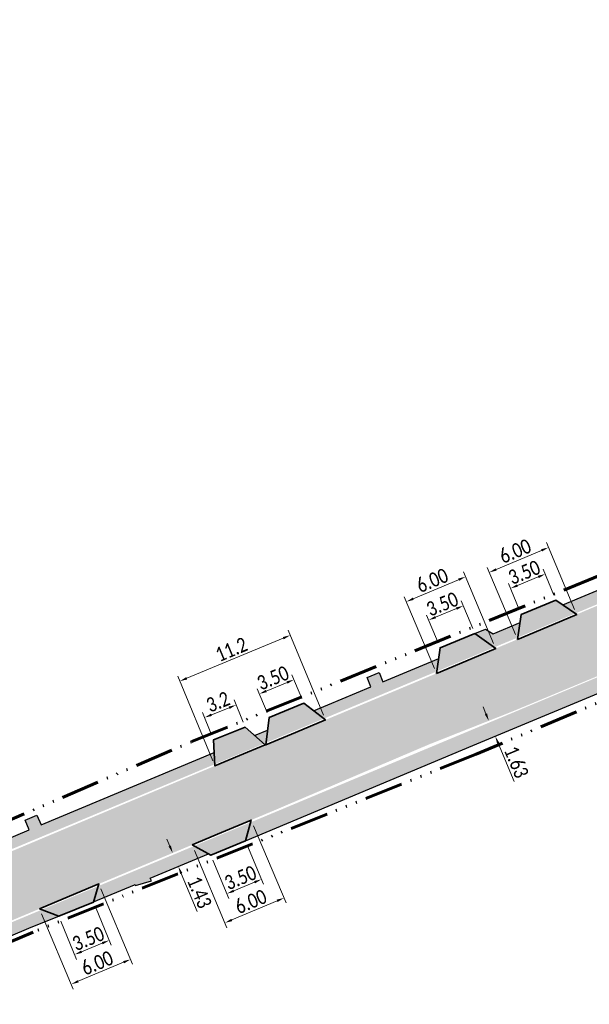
# Model space of a CAD drawing. Header units: millimetres. Extents: x 5493565 to 5508502, y 5765528 to 5769967.
# Tile 8 of 12: x 5508114 to 5508167, y 5765763 to 5765855. Entities that reach past the tile are written whole.
import ezdxf

# ---------------------------------------------------------------- set-up
doc = ezdxf.new("R2010")
doc.units = ezdxf.units.MM
doc.linetypes.add('ACAD_ISO14W100', pattern=[24, 12, -3, 0, -3, 0, -3, 0, -3])
for name, color, linetype, lineweight in [('! LINIA ROZGRANICZAJACA INWESTYCJĘ', 30, 'ACAD_ISO14W100', 60), ('!! Opisy Projektowe', 5, 'Continuous', 15), ('!! WYMIARY', 170, 'Continuous', 9), ('!KRAWĘDŹ CHDONIKA', 150, 'Continuous', 30)]:
    doc.layers.add(name, color=color, linetype=linetype, lineweight=lineweight)
for name, color, linetype, lineweight, true_color in [('!Krawędź.Zjazdu.Obramowanie', 7, 'Continuous', 35, 0xe448ef), ('!Kreskowanie Chodnika', 7, 'Continuous', 9, 0xbdeeff), ('!Kreskowanie DROGA', 7, 'Continuous', 9, 0xfefedc), ('!KreskowanieZJAZDÓW', 7, 'Continuous', 9, 0xfeb09a)]:
    doc.layers.add(name, color=color, linetype=linetype, lineweight=lineweight, true_color=true_color)
doc.styles.get("Standard").update_dxf_attribs({"font": 'calibri.ttf', "width": 0.8, "height": 1.35})
doc.dimstyles.new('1_500', dxfattribs={"dimtxt": 1.35, "dimasz": 0.7, "dimexe": 0.5, "dimexo": 0.5, "dimgap": 0.2, "dimtad": 1, "dimzin": 0, "dimdsep": 46, "dimtxsty": 'Standard', "dimcen": 0.09, "dimclrd": 256, "dimclre": 256, "dimclrt": 256, "dimadec": 3, "dimazin": 0, "dimtfac": 1, "dimtofl": 0, "dimtmove": 0, "dimatfit": 0, "dimfxl": 0.5, "dimtolj": 1, "dimtzin": 0, "dimlwd": 9, "dimlwe": 9, "dimarcsym": 0})

# ---------------------------------------------------------------- blocks, each defined once
blk = doc.blocks.new('*D50')
at = {"layer": '!! WYMIARY', "lineweight": 9, "transparency": 16777216}
for p, q in [((5508121.3, 5765772.066), (5508122.78, 5765768.468)), ((5508118.066, 5765770.735), (5508119.546, 5765767.138)), ((5508120.003, 5765767.866), (5508121.942, 5765768.664))]:
    blk.add_line(p, q, dxfattribs=at)
at = {"layer": '!! WYMIARY', "transparency": 16777216}
for points in [[(5508121.898, 5765768.772), (5508121.987, 5765768.556), (5508122.59, 5765768.931)], [(5508119.959, 5765767.974), (5508120.047, 5765767.758), (5508119.356, 5765767.6)]]:
    blk.add_solid(points, dxfattribs=at)
at = {"layer": 'Defpoints', "color": 0, "transparency": 16777216}
for p in [(5508121.109, 5765772.528), (5508117.875, 5765771.197), (5508122.59, 5765768.931)]:
    blk.add_point(p, dxfattribs=at)
at = {"layer": '!! WYMIARY', "transparency": 16777216, "insert": (5508120.633, 5765769.09), "char_height": 1.35, "attachment_point": 5, "rotation": 22.36659}
blk.add_mtext('\\A1;3.50', dxfattribs=at)
blk = doc.blocks.new('*D49')
at = {"layer": '!! WYMIARY', "lineweight": 9, "transparency": 16777216}
for p, q in [((5508121.816, 5765773.738), (5508124.77, 5765766.691)), ((5508116.278, 5765771.417), (5508119.233, 5765764.37)), ((5508119.685, 5765765.101), (5508123.931, 5765766.882))]:
    blk.add_line(p, q, dxfattribs=at)
at = {"layer": '!! WYMIARY', "transparency": 16777216}
for points in [[(5508123.886, 5765766.989), (5508123.976, 5765766.774), (5508124.577, 5765767.152)], [(5508119.64, 5765765.209), (5508119.73, 5765764.994), (5508119.04, 5765764.831)]]:
    blk.add_solid(points, dxfattribs=at)
at = {"layer": 'Defpoints', "color": 0, "transparency": 16777216}
for p in [(5508121.622, 5765774.2), (5508116.085, 5765771.878), (5508124.577, 5765767.152)]:
    blk.add_point(p, dxfattribs=at)
at = {"layer": '!! WYMIARY', "transparency": 16777216, "insert": (5508121.464, 5765766.814), "char_height": 1.35, "attachment_point": 5, "rotation": 22.74527}
blk.add_mtext('\\A1;6.00', dxfattribs=at)
blk = doc.blocks.new('*D52')
at = {"layer": '!! WYMIARY', "lineweight": 9, "transparency": 16777216}
for p, q in [((5508135.5, 5765777.757), (5508136.993, 5765774.164)), ((5508132.273, 5765776.416), (5508133.765, 5765772.823)), ((5508134.219, 5765773.554), (5508136.154, 5765774.357))]:
    blk.add_line(p, q, dxfattribs=at)
at = {"layer": '!! WYMIARY', "transparency": 16777216}
for points in [[(5508136.11, 5765774.465), (5508136.199, 5765774.25), (5508136.801, 5765774.626)], [(5508134.175, 5765773.661), (5508134.264, 5765773.446), (5508133.573, 5765773.285)]]:
    blk.add_solid(points, dxfattribs=at)
at = {"layer": 'Defpoints', "color": 0, "transparency": 16777216}
for p in [(5508135.309, 5765778.219), (5508132.081, 5765776.878), (5508136.801, 5765774.626)]:
    blk.add_point(p, dxfattribs=at)
at = {"layer": '!! WYMIARY', "transparency": 16777216, "insert": (5508134.845, 5765774.779), "char_height": 1.35, "attachment_point": 5, "rotation": 22.55599}
blk.add_mtext('\\A1;3.50', dxfattribs=at)
blk = doc.blocks.new('*D51')
at = {"layer": '!! WYMIARY', "lineweight": 9, "transparency": 16777216}
for p, q in [((5508136.077, 5765779.638), (5508139.113, 5765772.431)), ((5508130.548, 5765777.309), (5508133.584, 5765770.102)), ((5508134.035, 5765770.834), (5508138.274, 5765772.62))]:
    blk.add_line(p, q, dxfattribs=at)
at = {"layer": '!! WYMIARY', "transparency": 16777216}
for points in [[(5508138.229, 5765772.728), (5508138.319, 5765772.513), (5508138.919, 5765772.892)], [(5508133.99, 5765770.942), (5508134.08, 5765770.727), (5508133.39, 5765770.563)]]:
    blk.add_solid(points, dxfattribs=at)
at = {"layer": 'Defpoints', "color": 0, "transparency": 16777216}
for p in [(5508135.883, 5765780.099), (5508130.354, 5765777.77), (5508138.919, 5765772.892)]:
    blk.add_point(p, dxfattribs=at)
at = {"layer": '!! WYMIARY', "transparency": 16777216, "insert": (5508135.808, 5765772.549), "char_height": 1.35, "attachment_point": 5, "rotation": 22.84636}
blk.add_mtext('\\A1;6.00', dxfattribs=at)
blk = doc.blocks.new('*D97')
at = {"layer": '!! WYMIARY', "lineweight": 9, "transparency": 16777216}
for p, q in [((5508164.117, 5765801.168), (5508163.117, 5765803.6)), ((5508160.881, 5765799.836), (5508159.88, 5765802.268)), ((5508160.718, 5765802.072), (5508162.66, 5765802.871))]:
    blk.add_line(p, q, dxfattribs=at)
at = {"layer": '!! WYMIARY', "transparency": 16777216}
for points in [[(5508162.616, 5765802.979), (5508162.704, 5765802.763), (5508163.307, 5765803.137)], [(5508160.673, 5765802.18), (5508160.762, 5765801.964), (5508160.071, 5765801.805)]]:
    blk.add_solid(points, dxfattribs=at)
at = {"layer": 'Defpoints', "color": 0, "transparency": 16777216}
for p in [(5508163.307, 5765803.137), (5508164.308, 5765800.706), (5508161.071, 5765799.374)]:
    blk.add_point(p, dxfattribs=at)
at = {"layer": '!! WYMIARY', "transparency": 16777216, "insert": (5508161.35, 5765803.296), "char_height": 1.35, "attachment_point": 5, "rotation": 22.36556}
blk.add_mtext('\\A1;3.50', dxfattribs=at)
blk = doc.blocks.new('*D98')
at = {"layer": '!! WYMIARY', "lineweight": 9, "transparency": 16777216}
for p, q in [((5508166.051, 5765799.832), (5508163.418, 5765806.085)), ((5508158.723, 5765803.566), (5508162.967, 5765805.353)), ((5508160.516, 5765797.502), (5508157.884, 5765803.755))]:
    blk.add_line(p, q, dxfattribs=at)
at = {"layer": '!! WYMIARY', "transparency": 16777216}
for points in [[(5508162.922, 5765805.46), (5508163.012, 5765805.245), (5508163.612, 5765805.624)], [(5508158.678, 5765803.674), (5508158.768, 5765803.459), (5508158.078, 5765803.294)]]:
    blk.add_solid(points, dxfattribs=at)
at = {"layer": 'Defpoints', "color": 0, "transparency": 16777216}
for p in [(5508163.612, 5765805.624), (5508166.245, 5765799.371), (5508160.71, 5765797.042)]:
    blk.add_point(p, dxfattribs=at)
at = {"layer": '!! WYMIARY', "transparency": 16777216, "insert": (5508160.499, 5765805.281), "char_height": 1.35, "attachment_point": 5, "rotation": 22.83109}
blk.add_mtext('\\A1;6.00', dxfattribs=at)
blk = doc.blocks.new('*D99')
at = {"layer": '!! WYMIARY', "lineweight": 9, "transparency": 16777216}
for p, q in [((5508156.532, 5765798.047), (5508155.467, 5765800.636)), ((5508153.068, 5765799.108), (5508155.01, 5765799.907)), ((5508153.296, 5765796.715), (5508152.23, 5765799.304))]:
    blk.add_line(p, q, dxfattribs=at)
at = {"layer": '!! WYMIARY', "transparency": 16777216}
for points in [[(5508154.966, 5765800.015), (5508155.054, 5765799.8), (5508155.657, 5765800.174)], [(5508153.023, 5765799.216), (5508153.112, 5765799), (5508152.421, 5765798.842)]]:
    blk.add_solid(points, dxfattribs=at)
at = {"layer": 'Defpoints', "color": 0, "transparency": 16777216}
for p in [(5508155.657, 5765800.174), (5508156.723, 5765797.585), (5508153.486, 5765796.253)]:
    blk.add_point(p, dxfattribs=at)
at = {"layer": '!! WYMIARY', "transparency": 16777216, "insert": (5508153.7, 5765800.332), "char_height": 1.35, "attachment_point": 5, "rotation": 22.36556}
blk.add_mtext('\\A1;3.50', dxfattribs=at)
blk = doc.blocks.new('*D100')
at = {"layer": '!! WYMIARY', "lineweight": 9, "transparency": 16777216}
for p, q in [((5508158.491, 5765796.65), (5508155.672, 5765803.346)), ((5508150.982, 5765800.828), (5508155.221, 5765802.613)), ((5508152.962, 5765794.322), (5508150.143, 5765801.018))]:
    blk.add_line(p, q, dxfattribs=at)
at = {"layer": '!! WYMIARY', "transparency": 16777216}
for points in [[(5508155.176, 5765802.721), (5508155.266, 5765802.506), (5508155.866, 5765802.885)], [(5508150.937, 5765800.936), (5508151.027, 5765800.721), (5508150.337, 5765800.557)]]:
    blk.add_solid(points, dxfattribs=at)
at = {"layer": 'Defpoints', "color": 0, "transparency": 16777216}
for p in [(5508155.866, 5765802.885), (5508158.685, 5765796.189), (5508153.156, 5765793.861)]:
    blk.add_point(p, dxfattribs=at)
at = {"layer": '!! WYMIARY', "transparency": 16777216, "insert": (5508152.755, 5765802.543), "char_height": 1.35, "attachment_point": 5, "rotation": 22.83067}
blk.add_mtext('\\A1;6.00', dxfattribs=at)
blk = doc.blocks.new('*D101')
at = {"layer": '!! WYMIARY', "lineweight": 9, "transparency": 16777216}
for p, q in [((5508137.252, 5765792.211), (5508139.194, 5765793.01)), ((5508140.561, 5765791.529), (5508139.651, 5765793.739)), ((5508137.324, 5765790.197), (5508136.415, 5765792.407))]:
    blk.add_line(p, q, dxfattribs=at)
at = {"layer": '!! WYMIARY', "transparency": 16777216}
for points in [[(5508139.15, 5765793.118), (5508139.239, 5765792.902), (5508139.842, 5765793.276)], [(5508137.208, 5765792.319), (5508137.297, 5765792.103), (5508136.605, 5765791.944)]]:
    blk.add_solid(points, dxfattribs=at)
at = {"layer": 'Defpoints', "color": 0, "transparency": 16777216}
for p in [(5508139.842, 5765793.276), (5508140.751, 5765791.067), (5508137.514, 5765789.735)]:
    blk.add_point(p, dxfattribs=at)
at = {"layer": '!! WYMIARY', "transparency": 16777216, "insert": (5508137.884, 5765793.435), "char_height": 1.35, "attachment_point": 5, "rotation": 22.36556}
blk.add_mtext('\\A1;3.50', dxfattribs=at)
blk = doc.blocks.new('*D102')
at = {"layer": '!! WYMIARY', "lineweight": 9, "transparency": 16777216}
for p, q in [((5508135.086, 5765789.298), (5508134.255, 5765791.379)), ((5508132.133, 5765788.118), (5508131.301, 5765790.198)), ((5508132.137, 5765789.994), (5508133.79, 5765790.654))]:
    blk.add_line(p, q, dxfattribs=at)
at = {"layer": '!! WYMIARY', "transparency": 16777216}
for points in [[(5508133.747, 5765790.763), (5508133.834, 5765790.546), (5508134.44, 5765790.914)], [(5508132.094, 5765790.102), (5508132.18, 5765789.885), (5508131.487, 5765789.734)]]:
    blk.add_solid(points, dxfattribs=at)
at = {"layer": 'Defpoints', "color": 0, "transparency": 16777216}
for p in [(5508134.44, 5765790.914), (5508135.272, 5765788.834), (5508132.318, 5765787.654)]:
    blk.add_point(p, dxfattribs=at)
at = {"layer": '!! WYMIARY', "transparency": 16777216, "insert": (5508132.747, 5765791.198), "char_height": 1.35, "attachment_point": 5, "rotation": 21.78446}
blk.add_mtext('\\A1;3.2', dxfattribs=at)
blk = doc.blocks.new('*D103')
at = {"layer": '!! WYMIARY', "lineweight": 9, "transparency": 16777216}
for p, q in [((5508142.586, 5765789.975), (5508139.299, 5765797.883)), ((5508129.825, 5765793.402), (5508138.844, 5765797.152)), ((5508132.274, 5765785.687), (5508128.986, 5765793.595))]:
    blk.add_line(p, q, dxfattribs=at)
at = {"layer": '!! WYMIARY', "transparency": 16777216}
for points in [[(5508138.8, 5765797.26), (5508138.889, 5765797.044), (5508139.491, 5765797.421)], [(5508129.78, 5765793.51), (5508129.869, 5765793.295), (5508129.178, 5765793.134)]]:
    blk.add_solid(points, dxfattribs=at)
at = {"layer": 'Defpoints', "color": 0, "transparency": 16777216}
for p in [(5508139.491, 5765797.421), (5508142.778, 5765789.513), (5508132.466, 5765785.226)]:
    blk.add_point(p, dxfattribs=at)
at = {"layer": '!! WYMIARY', "transparency": 16777216, "insert": (5508133.994, 5765796.096), "char_height": 1.35, "attachment_point": 5, "rotation": 22.57492}
blk.add_mtext('\\A1;11.2', dxfattribs=at)
blk = doc.blocks.new('*D146')
at = {"layer": '!! WYMIARY', "lineweight": 9, "transparency": 16777216}
for p, q in [((5508157.768, 5765790.08), (5508157.498, 5765790.726)), ((5508158.913, 5765787.343), (5508160.406, 5765783.774))]:
    blk.add_line(p, q, dxfattribs=at)
at = {"layer": '!! WYMIARY', "transparency": 16777216}
for points in [[(5508157.876, 5765790.125), (5508157.66, 5765790.035), (5508158.038, 5765789.434)], [(5508159.02, 5765787.388), (5508158.805, 5765787.298), (5508158.643, 5765787.989)]]:
    blk.add_solid(points, dxfattribs=at)
at = {"layer": 'Defpoints', "color": 0, "transparency": 16777216}
for p in [(5508158.038, 5765789.434), (5508158.643, 5765787.989), (5508158.643, 5765787.989)]:
    blk.add_point(p, dxfattribs=at)
at = {"layer": '!! WYMIARY', "transparency": 16777216, "insert": (5508160.617, 5765785.58), "char_height": 1.35, "attachment_point": 5, "rotation": 292.70032}
blk.add_mtext('\\A1;1.63', dxfattribs=at)
blk = doc.blocks.new('*D155')
at = {"layer": '!! Opisy Projektowe', "lineweight": 9, "transparency": 16777216}
for p, q in [((5508128.245, 5765777.735), (5508127.975, 5765778.381)), ((5508129.314, 5765775.178), (5508130.808, 5765771.609))]:
    blk.add_line(p, q, dxfattribs=at)
at = {"layer": '!! Opisy Projektowe', "transparency": 16777216}
for points in [[(5508128.352, 5765777.78), (5508128.137, 5765777.69), (5508128.515, 5765777.089)], [(5508129.422, 5765775.223), (5508129.207, 5765775.133), (5508129.044, 5765775.824)]]:
    blk.add_solid(points, dxfattribs=at)
at = {"layer": 'Defpoints', "color": 0, "transparency": 16777216}
for p in [(5508128.515, 5765777.089), (5508129.044, 5765775.824), (5508129.044, 5765775.824)]:
    blk.add_point(p, dxfattribs=at)
at = {"layer": '!! Opisy Projektowe', "transparency": 16777216, "insert": (5508131.019, 5765773.415), "char_height": 1.35, "attachment_point": 5, "rotation": 292.70032}
blk.add_mtext('\\A1;1.43', dxfattribs=at)

msp = doc.modelspace()

# ---------------------------------------------------------------- hatches: boundary and pattern name
at = {"layer": '!Kreskowanie Chodnika'}
h = msp.add_hatch(color=256, dxfattribs=at)
h.paths.add_polyline_path([(5508180.859, 5765805.628), (5508196.531, 5765812.184), (5508197.047, 5765813.701), (5508179.654, 5765806.425)])
h.paths.add_polyline_path([(5508166.115, 5765799.461), (5508175.457, 5765803.369), (5508175.739, 5765804.788), (5508164.94, 5765800.27)])
h = msp.add_hatch(color=256, dxfattribs=at)
h.paths.add_polyline_path([(5508158.54, 5765796.292), (5508160.736, 5765797.211), (5508160.952, 5765798.602), (5508157.388, 5765797.111)])
h.paths.add_polyline_path([(5508142.622, 5765789.633), (5508153.183, 5765794.051), (5508153.359, 5765795.264), (5508141.666, 5765790.366)])
h.paths.add_polyline_path([(5508137.029, 5765787.294), (5508137.235, 5765787.38), (5508137.376, 5765788.568), (5508136.157, 5765788.058)])
for points in [[(5508156.723, 5765797.585), (5508157.733, 5765798), (5508158.458, 5765797.558), (5508157.388, 5765797.111)], [(5508171.042, 5765794.693), (5508135.795, 5765779.949), (5508135.312, 5765778.229), (5508156.549, 5765787.113), (5508172.422, 5765793.753)], [(5508147.033, 5765792.617), (5508146.674, 5765793.488), (5508147.788, 5765793.933), (5508148.142, 5765793.082)], [(5508130.515, 5765777.74), (5508121.563, 5765773.995), (5508121.131, 5765772.513), (5508124.956, 5765774.114), (5508131.858, 5765777.001)], [(5508116.304, 5765771.795), (5508109.718, 5765769.04), (5508109.147, 5765767.535), (5508115.287, 5765770.167), (5508117.875, 5765771.197)]]:
    msp.add_hatch(color=256, dxfattribs=at).paths.add_polyline_path(points)
h = msp.add_hatch(color=256, dxfattribs=at)
h.dxf.hatch_style = 1
h.paths.add_polyline_path([(5508113.56, 5765777.476), (5508132.458, 5765785.382), (5508132.403, 5765786.485), (5508116.132, 5765779.669), (5508112.615, 5765778.188)])
h = msp.add_hatch(color=256, dxfattribs=at)
h.dxf.hatch_style = 1
h.paths.add_polyline_path([(5508114.728, 5765780.148), (5508114.92, 5765779.693), (5508116.101, 5765779.981), (5508115.837, 5765780.606)])
h.paths.add_polyline_path([(5508114.92, 5765779.693), (5508115.111, 5765779.239), (5508116.132, 5765779.669), (5508116.217, 5765779.705), (5508116.101, 5765779.981)])
h = msp.add_hatch(color=256, dxfattribs=at)
h.paths.add_polyline_path([(5508125.64, 5765774.4), (5508125.735, 5765774.258), (5508126.531, 5765774.501), (5508126.419, 5765774.725)])
h.paths.add_polyline_path([(5508125, 5765774.132), (5508125.047, 5765774.048), (5508125.735, 5765774.258), (5508125.64, 5765774.4)])
at = {"layer": '!Kreskowanie DROGA'}
h = msp.add_hatch(color=256, dxfattribs=at)
h.paths.add_polyline_path([(5508481.496, 5765918.276), (5508479.521, 5765924.057), (5508473.43, 5765922.28), (5508471.67, 5765922.17), (5508469.73, 5765922.47), (5508467.94, 5765923.34), (5508466.83, 5765924.41), (5508465.68, 5765926.14), (5508464.351, 5765928.203), (5508461.514, 5765927.056), (5508468.356, 5765913.538)])
edge = h.paths.add_edge_path()
edge.add_line((5507752.691, 5765614.163), (5507746.495, 5765609.154))
edge.add_line((5507746.495, 5765609.154), (5507742.94, 5765606.28))
edge.add_line((5507742.94, 5765606.28), (5507740.885, 5765604.787))
edge.add_line((5507740.885, 5765604.787), (5507748.008, 5765600.476))
edge.add_line((5507748.008, 5765600.476), (5507748.8, 5765601.814))
edge.add_line((5507748.8, 5765601.814), (5507750.66, 5765603.28))
edge.add_line((5507750.66, 5765603.28), (5507754.19, 5765606.31))
edge.add_line((5507754.19, 5765606.31), (5507760.4, 5765611.58))
edge.add_line((5507760.4, 5765611.58), (5507768.93, 5765618.94))
edge.add_line((5507768.93, 5765618.94), (5507771.38, 5765621.07))
edge.add_line((5507771.38, 5765621.07), (5507775.123, 5765624.23))
edge.add_line((5507775.123, 5765624.23), (5507781.351, 5765628.744))
edge.add_line((5507781.351, 5765628.744), (5507786.387, 5765632.061))
edge.add_arc((5507864.246, 5765505.263), 148.794, 115.75131, 121.55172, ccw=False)
edge.add_line((5507799.6, 5765639.28), (5507810.48, 5765643.93))
edge.add_line((5507810.48, 5765643.93), (5507817.14, 5765646.78))
edge.add_line((5507817.14, 5765646.78), (5507833.63, 5765653.78))
edge.add_line((5507833.63, 5765653.78), (5507837.43, 5765655.28))
edge.add_line((5507837.43, 5765655.28), (5507844.14, 5765658.06))
edge.add_line((5507844.14, 5765658.06), (5507854.46, 5765662.43))
edge.add_line((5507854.46, 5765662.43), (5507862.54, 5765665.81))
edge.add_line((5507862.54, 5765665.81), (5507863.96, 5765666.42))
edge.add_line((5507863.96, 5765666.42), (5507882.75, 5765674.29))
edge.add_line((5507882.75, 5765674.29), (5507895.51, 5765679.63))
edge.add_line((5507895.51, 5765679.63), (5507920.91, 5765690.21))
edge.add_line((5507920.91, 5765690.21), (5507923.35, 5765691.26))
edge.add_line((5507923.35, 5765691.26), (5507929.1, 5765693.58))
edge.add_line((5507929.1, 5765693.58), (5507932.38, 5765694.93))
edge.add_line((5507932.38, 5765694.93), (5507934.1, 5765695.73))
edge.add_line((5507934.1, 5765695.73), (5507944.22, 5765699.96))
edge.add_line((5507944.22, 5765699.96), (5507952.11, 5765703.27))
edge.add_line((5507952.11, 5765703.27), (5507956.94, 5765705.32))
edge.add_line((5507956.94, 5765705.32), (5507962.2, 5765707.49))
edge.add_line((5507962.2, 5765707.49), (5507977.82, 5765714.07))
edge.add_line((5507977.82, 5765714.07), (5507986.07, 5765717.53))
edge.add_line((5507986.07, 5765717.53), (5507993.55, 5765720.6))
edge.add_line((5507993.55, 5765720.6), (5508009.92, 5765727.45))
edge.add_line((5508009.92, 5765727.45), (5508015.8, 5765729.92))
edge.add_line((5508015.8, 5765729.92), (5508018.48, 5765731.05))
edge.add_line((5508018.48, 5765731.05), (5508020.51, 5765731.89))
edge.add_line((5508020.51, 5765731.89), (5508029.84, 5765735.75))
edge.add_line((5508029.84, 5765735.75), (5508043.59, 5765741.49))
edge.add_line((5508043.59, 5765741.49), (5508056.96, 5765747.1))
edge.add_line((5508056.96, 5765747.1), (5508061.47, 5765749.02))
edge.add_line((5508061.47, 5765749.02), (5508066.4, 5765751.08))
edge.add_line((5508066.4, 5765751.08), (5508076.49, 5765755.24))
edge.add_line((5508076.49, 5765755.24), (5508084.47, 5765758.63))
edge.add_line((5508084.47, 5765758.63), (5508089.02, 5765760.54))
edge.add_line((5508089.02, 5765760.54), (5508092.91, 5765762.2))
edge.add_line((5508092.91, 5765762.2), (5508104.71, 5765767.11))
edge.add_line((5508104.71, 5765767.11), (5508118.38, 5765772.84))
edge.add_line((5508118.38, 5765772.84), (5508137.77, 5765780.97))
edge.add_line((5508137.77, 5765780.97), (5508152.51, 5765787.25))
edge.add_line((5508152.51, 5765787.25), (5508160.23, 5765790.3))
edge.add_line((5508160.23, 5765790.3), (5508170.34, 5765794.5))
edge.add_line((5508170.34, 5765794.5), (5508175.68, 5765796.69))
edge.add_line((5508175.68, 5765796.69), (5508180.8, 5765798.94))
edge.add_line((5508180.8, 5765798.94), (5508192.03, 5765803.5))
edge.add_line((5508192.03, 5765803.5), (5508194.39, 5765804.54))
edge.add_line((5508194.39, 5765804.54), (5508198.99, 5765806.44))
edge.add_line((5508198.99, 5765806.44), (5508219.78, 5765815.13))
edge.add_line((5508219.78, 5765815.13), (5508236.86, 5765822.37))
edge.add_line((5508236.86, 5765822.37), (5508244.74, 5765825.73))
edge.add_line((5508244.74, 5765825.73), (5508250.84, 5765828.21))
edge.add_line((5508250.84, 5765828.21), (5508251.85, 5765828.58))
edge.add_line((5508251.85, 5765828.58), (5508253.16, 5765829.12))
edge.add_line((5508253.16, 5765829.12), (5508255.56, 5765830.26))
edge.add_line((5508255.56, 5765830.26), (5508257.98, 5765831.25))
edge.add_line((5508257.98, 5765831.25), (5508273.27, 5765837.66))
edge.add_line((5508273.27, 5765837.66), (5508296.24, 5765846.69))
edge.add_line((5508296.24, 5765846.69), (5508300.43, 5765848.59))
edge.add_line((5508300.43, 5765848.59), (5508315.57, 5765854.47))
edge.add_line((5508315.57, 5765854.47), (5508336.54, 5765862.72))
edge.add_line((5508336.54, 5765862.72), (5508345.6, 5765866.2))
edge.add_line((5508345.6, 5765866.2), (5508362.31, 5765872.64))
edge.add_line((5508362.31, 5765872.64), (5508379.14, 5765879.14))
edge.add_line((5508379.14, 5765879.14), (5508384.21, 5765881.15))
edge.add_line((5508384.21, 5765881.15), (5508394.86, 5765885.27))
edge.add_line((5508394.86, 5765885.27), (5508431.47, 5765899.44))
edge.add_line((5508431.47, 5765899.44), (5508456.31, 5765909.2))
edge.add_line((5508456.31, 5765909.2), (5508458.83, 5765910.12))
edge.add_line((5508458.83, 5765910.12), (5508459.66, 5765910.4))
edge.add_line((5508459.66, 5765910.4), (5508468.356, 5765913.538))
edge.add_line((5508468.356, 5765913.538), (5508461.514, 5765927.056))
edge.add_line((5508461.514, 5765927.056), (5508458.73, 5765925.93))
edge.add_line((5508458.73, 5765925.93), (5508458.79, 5765925.676))
edge.add_arc((5508450.222, 5765922.921), 9, -70.04083, 17.82415, ccw=False)
edge.add_line((5508453.295, 5765914.462), (5508453.27, 5765914.45))
edge.add_line((5508453.27, 5765914.45), (5508420.52, 5765901.78))
edge.add_line((5508420.52, 5765901.78), (5508368.77, 5765881.72))
edge.add_line((5508368.77, 5765881.72), (5508349.19, 5765874.13))
edge.add_line((5508349.19, 5765874.13), (5508334.54, 5765868.29))
edge.add_line((5508334.54, 5765868.29), (5508312.97, 5765859.94))
edge.add_line((5508312.97, 5765859.94), (5508298.35, 5765854.1))
edge.add_line((5508298.35, 5765854.1), (5508271.03, 5765843.09))
edge.add_line((5508271.03, 5765843.09), (5508253.19, 5765835.66))
edge.add_line((5508253.19, 5765835.66), (5508250.6, 5765834.57))
edge.add_line((5508250.6, 5765834.57), (5508247.22, 5765833.16))
edge.add_line((5508247.22, 5765833.16), (5508242.71, 5765831.33))
edge.add_line((5508242.71, 5765831.33), (5508234.86, 5765828.15))
edge.add_line((5508234.86, 5765828.15), (5508217.55, 5765820.83))
edge.add_line((5508217.55, 5765820.83), (5508189.83, 5765809.29))
edge.add_line((5508189.83, 5765809.29), (5508167.31, 5765799.82))
edge.add_line((5508167.31, 5765799.82), (5508150.16, 5765792.6))
edge.add_line((5508150.16, 5765792.6), (5508138.61, 5765787.77))
edge.add_line((5508138.61, 5765787.77), (5508136.12, 5765786.76))
edge.add_line((5508136.12, 5765786.76), (5508116.59, 5765778.56))
edge.add_line((5508116.59, 5765778.56), (5508108.73, 5765775.25))
edge.add_line((5508108.73, 5765775.25), (5508102.44, 5765772.64))
edge.add_line((5508102.44, 5765772.64), (5508091.292, 5765768.023))
edge.add_line((5508091.292, 5765768.023), (5508091.291, 5765768.023))
edge.add_line((5508091.291, 5765768.023), (5508090.263, 5765767.597))
edge.add_arc((5508088.335, 5765772.21), 5, 245.62197, 292.68753, ccw=False)
edge.add_line((5508086.271, 5765767.656), (5508080.525, 5765765.358))
edge.add_line((5508080.525, 5765765.358), (5508080.109, 5765764.494))
edge.add_line((5508080.109, 5765764.494), (5508079.557, 5765763.749))
edge.add_arc((5508075.832, 5765767.083), 5, 293.38316, 318.17407, ccw=False)
edge.add_line((5508077.816, 5765762.494), (5508077.809, 5765762.489))
edge.add_line((5508077.809, 5765762.489), (5508061.02, 5765755.46))
edge.add_line((5508061.02, 5765755.46), (5508025.34, 5765740.56))
edge.add_line((5508025.34, 5765740.56), (5508016.48, 5765736.83))
edge.add_line((5508016.48, 5765736.83), (5507996.1, 5765728.3))
edge.add_line((5507996.1, 5765728.3), (5507991.12, 5765726.17))
edge.add_line((5507991.12, 5765726.17), (5507983.24, 5765722.91))
edge.add_line((5507983.24, 5765722.91), (5507965.18, 5765715.4))
edge.add_line((5507965.18, 5765715.4), (5507945.35, 5765707.13))
edge.add_line((5507945.35, 5765707.13), (5507929.1, 5765700.35))
edge.add_line((5507929.1, 5765700.35), (5507910.58, 5765692.59))
edge.add_line((5507910.58, 5765692.59), (5507897.57, 5765687.16))
edge.add_line((5507897.57, 5765687.16), (5507873.88, 5765677.29))
edge.add_line((5507873.88, 5765677.29), (5507862.61, 5765672.51))
edge.add_line((5507862.61, 5765672.51), (5507853.7, 5765668.76))
edge.add_line((5507853.7, 5765668.76), (5507823.92, 5765656.25))
edge.add_line((5507823.92, 5765656.25), (5507807.49, 5765649.37))
edge.add_line((5507807.49, 5765649.37), (5507800.83, 5765646.5))
edge.add_line((5507800.83, 5765646.5), (5507796.34, 5765644.44))
edge.add_line((5507796.34, 5765644.44), (5507791.38, 5765642.03))
edge.add_line((5507791.38, 5765642.03), (5507786.96, 5765639.69))
edge.add_line((5507786.96, 5765639.69), (5507782.24, 5765636.91))
edge.add_line((5507782.24, 5765636.91), (5507778.02, 5765634.04))
edge.add_arc((5507904.638, 5765454.004), 220.103, 125.11847, 130.38814)
edge.add_line((5507762.02, 5765621.65), (5507761.603, 5765621.368))
edge.add_line((5507761.603, 5765621.368), (5507761.246, 5765621.08))
edge.add_arc((5493598.445, 5783134.898), 22523.738, 308.9471418, 308.9612352, ccw=False)
edge.add_arc((5507573.373, 5765840.308), 288.611, 308.41213, 309.49624, ccw=False)
at = {"layer": '!KreskowanieZJAZDÓW'}
for points in [[(5508160.736, 5765797.211), (5508166.115, 5765799.461), (5508164.308, 5765800.706), (5508161.071, 5765799.374)], [(5508153.182, 5765794.051), (5508158.54, 5765796.292), (5508156.723, 5765797.585), (5508153.486, 5765796.253)], [(5508137.235, 5765787.38), (5508142.622, 5765789.633), (5508140.751, 5765791.067), (5508137.514, 5765789.735)], [(5508132.456, 5765785.381), (5508137.029, 5765787.294), (5508135.272, 5765788.834), (5508132.318, 5765787.654)], [(5508135.793, 5765779.948), (5508130.515, 5765777.74), (5508132.081, 5765776.878), (5508135.309, 5765778.219)], [(5508121.563, 5765773.995), (5508116.304, 5765771.795), (5508117.875, 5765771.197), (5508121.124, 5765772.491)]]:
    msp.add_hatch(color=256, dxfattribs=at).paths.add_polyline_path(points)

# ---------------------------------------------------------------- linework, layer by layer
at = {"layer": '! LINIA ROZGRANICZAJACA INWESTYCJĘ', "ltscale": 0.3}
for points in [[(5507964.503, 5765717.236), (5508052.056, 5765753.956), (5508079.674, 5765765.612), (5508111.348, 5765779.312), (5508130.301, 5765787.492), (5508172.66, 5765804.742), (5508201.039, 5765816.562), (5508241.6, 5765833.286)], [(5508222.585, 5765813.794), (5508214.596, 5765810.651), (5508156.848, 5765786.319), (5508115.478, 5765769.705), (5508044.276, 5765739.293), (5507950.66, 5765700.766)]]:
    msp.add_lwpolyline(points, dxfattribs=at)
at = {"layer": '!KRAWĘDŹ CHDONIKA'}
for points in [[(5508164.94, 5765800.27), (5508175.739, 5765804.788)], [(5508156.723, 5765797.585), (5508157.733, 5765798), (5508158.458, 5765797.558), (5508160.952, 5765798.602)], [(5508141.666, 5765790.366), (5508147.033, 5765792.617), (5508146.674, 5765793.488), (5508147.788, 5765793.933), (5508148.142, 5765793.082), (5508153.359, 5765795.264)], [(5508135.312, 5765778.229), (5508156.549, 5765787.113), (5508171.275, 5765793.273), (5508171.728, 5765793.007), (5508172.842, 5765793.467)], [(5508136.157, 5765788.058), (5508137.376, 5765788.568)], [(5508137.158, 5765787.181), (5508137.215, 5765787.204)], [(5508112.615, 5765778.188), (5508115.111, 5765779.239), (5508114.728, 5765780.148), (5508115.837, 5765780.606), (5508116.217, 5765779.705), (5508132.403, 5765786.485)], [(5508121.131, 5765772.513), (5508124.956, 5765774.114), (5508125, 5765774.132), (5508125.047, 5765774.048), (5508126.531, 5765774.501), (5508126.419, 5765774.725), (5508131.858, 5765777.001)], [(5508109.147, 5765767.535), (5508115.287, 5765770.167), (5508117.875, 5765771.197)]]:
    msp.add_lwpolyline(points, dxfattribs=at)
at = {"layer": '!Krawędź.Zjazdu.Obramowanie'}
for points in [[(5508160.71, 5765797.042), (5508163.462, 5765798.192), (5508166.245, 5765799.371), (5508164.308, 5765800.706), (5508161.071, 5765799.374), (5508160.71, 5765797.042)], [(5508153.156, 5765793.861), (5508155.899, 5765795.016), (5508158.685, 5765796.189), (5508156.723, 5765797.585), (5508153.486, 5765796.253), (5508153.156, 5765793.861)], [(5508137.215, 5765787.204), (5508139.988, 5765788.346), (5508142.778, 5765789.513), (5508140.751, 5765791.067), (5508137.514, 5765789.735), (5508137.215, 5765787.204)]]:
    msp.add_lwpolyline(points, close=True, dxfattribs=at)
for points in [[(5508137.158, 5765787.181), (5508134.747, 5765786.184), (5508132.466, 5765785.226), (5508132.318, 5765787.654), (5508135.272, 5765788.834), (5508137.158, 5765787.181)], [(5508130.321, 5765777.847), (5508133.064, 5765778.997), (5508135.854, 5765780.167), (5508135.309, 5765778.219), (5508132.081, 5765776.878), (5508130.321, 5765777.847)], [(5508116.085, 5765771.878), (5508118.874, 5765773.047), (5508121.622, 5765774.2), (5508121.124, 5765772.491), (5508117.875, 5765771.197), (5508116.085, 5765771.878)]]:
    msp.add_lwpolyline(points, dxfattribs=at)

# ---------------------------------------------------------------- dimensions: what is measured, and where the dimension line sits
at = {"layer": '!! Opisy Projektowe'}
dim = msp.add_aligned_dim(p1=(5508128.515, 5765777.089), p2=(5508129.044, 5765775.824), distance=0, text='1.43', dimstyle='1_500', dxfattribs=at)
dim.commit()
dim.dimension.update_dxf_attribs({"geometry": '*D155', "text_midpoint": (5508131.019, 5765773.415)})
at = {"layer": '!! WYMIARY'}
for p1, p2, distance, picture, middle in [((5508160.7103, 5765797.0415), (5508166.2446, 5765799.3715), 6.7844, '*D98', (5508160.499, 5765805.2812)), ((5508153.156, 5765793.861), (5508158.685, 5765796.189), 7.265, '*D100', (5508152.755, 5765802.543)), ((5508161.071, 5765799.374), (5508164.308, 5765800.706), 2.629, '*D97', (5508161.35, 5765803.296)), ((5508153.486, 5765796.253), (5508156.723, 5765797.585), 2.8, '*D99', (5508153.7, 5765800.332)), ((5508137.514, 5765789.735), (5508140.751, 5765791.067), 2.389, '*D101', (5508137.884, 5765793.435)), ((5508130.354, 5765777.77), (5508135.883, 5765780.099), -7.821, '*D51', (5508135.808, 5765772.549)), ((5508132.081, 5765776.878), (5508135.309, 5765778.219), -3.89, '*D52', (5508134.845, 5765774.779)), ((5508116.085, 5765771.878), (5508121.622, 5765774.2), -7.642, '*D49', (5508121.464, 5765766.814)), ((5508117.875, 5765771.197), (5508121.109, 5765772.528), -3.89, '*D50', (5508120.633, 5765769.09))]:
    dim = msp.add_aligned_dim(p1=p1, p2=p2, distance=distance, dimstyle='1_500', dxfattribs=at)
    dim.commit()
    dim.dimension.update_dxf_attribs({"geometry": picture, "text_midpoint": middle})
dim = msp.add_aligned_dim(p1=(5508132.466, 5765785.226), p2=(5508142.778, 5765789.513), distance=8.564, dimstyle='1_500', override={"dimdec": 1}, dxfattribs=at)
dim.commit()
dim.dimension.update_dxf_attribs({"geometry": '*D103', "text_midpoint": (5508133.994, 5765796.096)})
dim = msp.add_linear_dim(base=(5508134.44, 5765790.914), p1=(5508132.318, 5765787.654), p2=(5508135.272, 5765788.834), angle=21.78446, dimstyle='1_500', override={"dimdec": 1}, dxfattribs=at)
dim.commit()
dim.dimension.update_dxf_attribs({"geometry": '*D102', "text_midpoint": (5508133.078, 5765790.37), "dimtype": 161})
dim = msp.add_aligned_dim(p1=(5508158.038, 5765789.434), p2=(5508158.643, 5765787.989), distance=0, text='1.63', dimstyle='1_500', dxfattribs=at)
dim.commit()
dim.dimension.update_dxf_attribs({"geometry": '*D146', "text_midpoint": (5508160.617, 5765785.58)})

doc.saveas('drawing.dxf')
